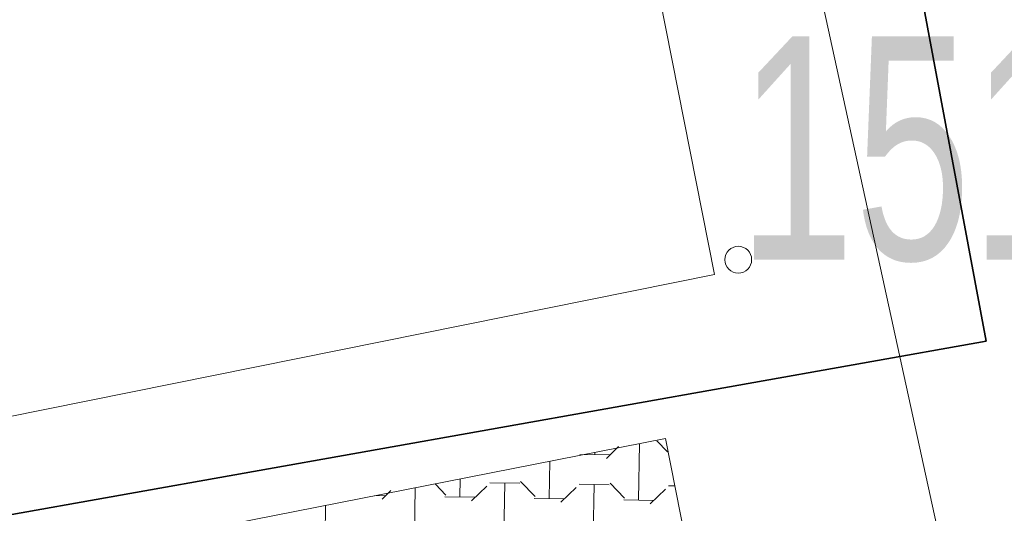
# Model space of a CAD drawing. Header units: millimetres. Extents: x 7509325 to 7510261, y 5702462 to 5703755.
# Tile 12 of 26: x 7509744.86 to 7509748.16, y 5702880.69 to 5702882.35. Entities that reach past the tile are written whole.
import ezdxf
from ezdxf import colors
from ezdxf.entities.mleader import LeaderData, LeaderLine
from ezdxf.math import Vec2, Vec3

# ---------------------------------------------------------------- set-up
doc = ezdxf.new("R2010")
doc.units = ezdxf.units.MM
for name, pattern in [('4_SUEP_A', [0]), ('4_SUES', [0]), ('4_SULO', [0]), ('4_SUTP_A', [0])]:
    doc.linetypes.add(name, pattern=pattern)
doc.layers.add('Obudowa', color=7, linetype='Continuous')
doc.layers.add('SCHEMAT', color=7, linetype='Continuous')
for name, color, linetype, lineweight in [('OTR_T_1', 7, 'Continuous', 18), ('SUE_L_1', 1, '4_SUES', 18), ('SUEP_L_0', 1, '4_SUEP_A', 18), ('SUL_L_1', 7, '4_SULO', 35)]:
    doc.layers.add(name, color=color, linetype=linetype, lineweight=lineweight)
doc.layers.add('SUTP_L_0', color=7, linetype='4_SUTP_A', lineweight=18, true_color=0xff9100)

# ---------------------------------------------------------------- blocks, each defined once
blk = doc.blocks.new('1_OTRN')
at = {"linetype": 'Continuous'}
blk.add_circle((0, 0), 0.045, dxfattribs=at)

msp = doc.modelspace()

# ---------------------------------------------------------------- hatches: boundary and pattern name
at = {"linetype": 'ByBlock', "lineweight": 5, "transparency": 33554687}
h = msp.add_hatch(dxfattribs=at)
h.set_pattern_fill('BUTTERFLY', color=0, scale=0.2, angle=178.99711285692)
h.set_pattern_definition([(178.9971128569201, (0.08067580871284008, -0.1530140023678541), (-0.1526024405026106, -0.1473516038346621), [0.1, -0.2]), (178.9971128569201, (-0.07017635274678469, -0.2003809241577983), (-0.1526024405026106, -0.1473516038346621), [0.1, -0.2]), (268.99711285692, (0.03068346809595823, -0.1521388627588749), (0.147351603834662, -0.1526024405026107), [0.2, -0.1]), (223.99711285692, (-0.01930887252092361, -0.1512637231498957), (0.1473516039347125, -0.1526024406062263), [0.07071067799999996, -0.1414213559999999]), (313.9971128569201, (0.08067580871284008, -0.1530140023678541), (0.1526024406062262, 0.1473516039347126), [0.070710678, -0.141421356])])
h.paths.add_polyline_path([(7509745.564310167, 5702877.186362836), (7509747.683540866, 5702877.60404842), (7509747.086719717, 5702880.632167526), (7509744.960417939, 5702880.250358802)])
h.paths.add_polyline_path([(7509746.632196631, 5702880.35262538), (7509747.096291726, 5702877.997924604), (7509746.167700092, 5702877.814905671), (7509746.122206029, 5702877.805939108), (7509745.958186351, 5702877.773611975), (7509745.933056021, 5702877.901116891), (7509745.519221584, 5702880.000807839), (7509745.494091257, 5702880.128312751), (7509745.658110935, 5702880.160639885), (7509745.704679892, 5702880.169818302)], flags=16)
h.paths.add_polyline_path([(7509746.104802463, 5702877.894240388), (7509746.150296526, 5702877.90320695), (7509746.794436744, 5702878.030162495), (7509746.792177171, 5702878.041626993), (7509746.781399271, 5702878.039502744, -0.4142135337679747), (7509746.774822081, 5702878.043914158), (7509746.774666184, 5702878.044705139, -0.4142135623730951), (7509746.779077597, 5702878.051282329), (7509746.789855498, 5702878.053406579), (7509746.78704548, 5702878.067663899), (7509746.676038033, 5702878.045785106), (7509746.678848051, 5702878.031527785), (7509746.688985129, 5702878.033525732, -0.414213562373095), (7509746.695562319, 5702878.02911432), (7509746.695718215, 5702878.028323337, -0.4142135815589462), (7509746.691306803, 5702878.021746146), (7509746.681169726, 5702878.0197482), (7509746.683047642, 5702878.01022013), (7509746.627170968, 5702877.999207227), (7509746.62516594, 5702878.009380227, -0.2771359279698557), (7509746.621298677, 5702878.013655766), (7509746.621142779, 5702878.014446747, -0.277135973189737), (7509746.623098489, 5702878.019869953), (7509746.620161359, 5702878.034772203), (7509746.147111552, 5702877.941537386), (7509746.107683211, 5702877.933766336), (7509746.068254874, 5702877.925995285), (7509746.075646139, 5702877.88849388)], flags=0)
h.paths.add_polyline_path([(7509746.481146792, 5702877.992562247, -0.4142135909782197), (7509746.487723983, 5702877.988150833), (7509746.487879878, 5702877.987359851, -0.4142135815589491), (7509746.483468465, 5702877.98078266), (7509746.469991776, 5702877.978126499, -0.4142135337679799), (7509746.463414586, 5702877.982537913), (7509746.463258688, 5702877.983328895, -0.4142135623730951), (7509746.467670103, 5702877.989906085)], flags=0)
h.paths.add_polyline_path([(7509746.211990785, 5702877.939513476, -0.414213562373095), (7509746.218567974, 5702877.935102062), (7509746.218723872, 5702877.93431108, -0.414213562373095), (7509746.214312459, 5702877.92773389), (7509746.20083577, 5702877.925077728, -0.414213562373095), (7509746.194258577, 5702877.929489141), (7509746.194102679, 5702877.930280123, -0.414213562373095), (7509746.198514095, 5702877.936857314)], flags=0)
h.paths.add_polyline_path([(7509746.265955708, 5702877.950149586, -0.4142135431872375), (7509746.272532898, 5702877.945738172), (7509746.272688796, 5702877.94494719, -0.414213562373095), (7509746.268277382, 5702877.93837), (7509746.254800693, 5702877.935713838, -0.4142135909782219), (7509746.248223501, 5702877.94012525), (7509746.248067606, 5702877.940916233, -0.4142135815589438), (7509746.252479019, 5702877.947493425)], flags=0)
h.paths.add_polyline_path([(7509746.326295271, 5702877.962042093, -0.4142135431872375), (7509746.332872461, 5702877.957630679), (7509746.333028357, 5702877.956839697, -0.414213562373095), (7509746.328616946, 5702877.950262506), (7509746.315140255, 5702877.947606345, -0.4142135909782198), (7509746.308563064, 5702877.952017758), (7509746.308407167, 5702877.952808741, -0.4142135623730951), (7509746.312818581, 5702877.959385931)], flags=0)
h.paths.add_polyline_path([(7509746.375111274, 5702877.971663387, -0.414213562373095), (7509746.381688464, 5702877.967251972), (7509746.381844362, 5702877.96646099, -0.4142135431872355), (7509746.377432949, 5702877.959883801), (7509746.363956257, 5702877.957227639), (7509746.363956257, 5702877.95722764, -0.4142135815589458), (7509746.357379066, 5702877.96163905), (7509746.357223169, 5702877.962430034, -0.4142135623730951), (7509746.361634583, 5702877.969007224)], flags=0)
h.paths.add_polyline_path([(7509746.535111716, 5702878.003198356, -0.414213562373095), (7509746.541688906, 5702877.998786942), (7509746.541844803, 5702877.997995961, -0.4142135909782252), (7509746.537433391, 5702877.991418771), (7509746.5239567, 5702877.98876261, -0.4142135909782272), (7509746.517379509, 5702877.99317402), (7509746.517223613, 5702877.993965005, -0.4142135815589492), (7509746.521635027, 5702878.000542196)], flags=0)
h.paths.add_polyline_path([(7509746.099326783, 5702877.917308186, -0.414213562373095), (7509746.105903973, 5702877.912896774), (7509746.10605987, 5702877.91210579, -0.4142135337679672), (7509746.101648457, 5702877.9055286), (7509746.088171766, 5702877.902872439, -0.4142135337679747), (7509746.081594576, 5702877.907283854), (7509746.081438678, 5702877.908074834, -0.4142135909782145), (7509746.085850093, 5702877.914652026)], flags=0)
h.paths.add_polyline_path([(7509746.431192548, 5702877.982716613, -0.414213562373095), (7509746.437769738, 5702877.978305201), (7509746.437925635, 5702877.977514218, -0.414213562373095), (7509746.433514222, 5702877.970937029), (7509746.42003753, 5702877.968280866, -0.4142135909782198), (7509746.413460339, 5702877.972692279), (7509746.413304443, 5702877.973483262, -0.4142135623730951), (7509746.417715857, 5702877.980060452)], flags=0)
h.paths.add_polyline_path([(7509746.16186419, 5702877.929633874, -0.414213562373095), (7509746.168441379, 5702877.92522246), (7509746.168597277, 5702877.924431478, -0.4142135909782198), (7509746.164185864, 5702877.917854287), (7509746.150709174, 5702877.915198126, -0.4142135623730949), (7509746.144131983, 5702877.919609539), (7509746.143976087, 5702877.920400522, -0.4142135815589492), (7509746.1483875, 5702877.926977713)], flags=0)
h.paths.add_polyline_path([(7509746.585065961, 5702878.013043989, -0.414213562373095), (7509746.591643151, 5702878.008632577), (7509746.591799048, 5702878.007841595, -0.414213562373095), (7509746.587387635, 5702878.001264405), (7509746.573910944, 5702877.998608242), (7509746.573910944, 5702877.998608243, -0.4142135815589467), (7509746.567333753, 5702878.003019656), (7509746.567177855, 5702878.003810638, -0.4142135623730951), (7509746.57158927, 5702878.010387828)], flags=0)
h.paths.add_polyline_path([(7509746.742950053, 5702878.044161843, -0.414213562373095), (7509746.749527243, 5702878.039750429), (7509746.74968314, 5702878.038959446, -0.4142135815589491), (7509746.745271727, 5702878.032382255), (7509746.731795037, 5702878.029726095), (7509746.731795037, 5702878.029726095, -0.4142135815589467), (7509746.725217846, 5702878.034137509), (7509746.725061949, 5702878.03492849, -0.4142135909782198), (7509746.729473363, 5702878.041505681)], flags=0)
h.paths.add_polyline_path([(7509746.019907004, 5702877.925878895), (7509746.021357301, 5702877.918520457), (7509746.021259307, 5702877.918496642), (7509746.028458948, 5702877.879193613), (7509746.075646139, 5702877.888493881), (7509746.068254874, 5702877.925995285), (7509746.052761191, 5702878.004606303), (7509746.131617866, 5702878.020148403), (7509746.147111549, 5702877.941537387), (7509746.620161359, 5702878.034772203), (7509746.583194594, 5702878.222332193), (7509746.486311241, 5702878.203237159), (7509746.505648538, 5702878.105124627), (7509746.21131094, 5702878.04711274), (7509746.033621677, 5702878.011829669), (7509746.033626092, 5702878.011807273), (7509746.004153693, 5702878.005978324), (7509746.019523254, 5702877.925805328)], flags=0)
h.paths.add_polyline_path([(7509745.722083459, 5702880.081517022), (7509745.675514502, 5702880.072338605), (7509745.646358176, 5702880.066592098), (7509745.599141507, 5702880.057286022), (7509745.608973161, 5702880.010852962), (7509745.608388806, 5702880.010736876), (7509745.685536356, 5702879.622390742), (7509745.715045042, 5702879.628206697), (7509745.742186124, 5702879.633556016), (7509745.892783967, 5702879.663237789), (7509745.892782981, 5702879.663242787), (7509746.5520112, 5702879.793172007), (7509746.552012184, 5702879.793167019), (7509746.469692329, 5702880.210837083), (7509746.469391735, 5702880.211188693, -0.0715355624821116), (7509746.469309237, 5702880.212780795), (7509746.466270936, 5702880.228196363), (7509746.466271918, 5702880.228191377)], flags=0)
h.paths.add_polyline_path([(7509745.683612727, 5702880.055495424, -0.4142135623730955), (7509745.679201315, 5702880.048918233), (7509745.665724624, 5702880.046262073, -0.414213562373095), (7509745.659147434, 5702880.050673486), (7509745.658991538, 5702880.051464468, -0.4142135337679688), (7509745.663402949, 5702880.058041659), (7509745.67687964, 5702880.06069782, -0.414213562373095), (7509745.683456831, 5702880.056286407)], flags=0)
h.paths.add_polyline_path([(7509746.065432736, 5702880.130749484, -0.4142135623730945), (7509746.061021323, 5702880.124172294), (7509746.047544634, 5702880.121516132), (7509746.047544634, 5702880.121516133, -0.4142135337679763), (7509746.040967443, 5702880.125927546), (7509746.040811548, 5702880.126718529, -0.4142135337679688), (7509746.045222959, 5702880.13329572), (7509746.058699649, 5702880.13595188, -0.4142135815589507), (7509746.065276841, 5702880.131540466)], flags=0)
h.paths.add_polyline_path([(7509746.009519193, 5702880.119729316, -0.4142135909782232), (7509746.005107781, 5702880.113152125), (7509745.991631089, 5702880.110495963), (7509745.991631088, 5702880.110495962, -0.4142135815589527), (7509745.985053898, 5702880.114907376), (7509745.984898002, 5702880.115698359, -0.414213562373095), (7509745.989309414, 5702880.122275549), (7509746.002786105, 5702880.124931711), (7509746.002786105, 5702880.124931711, -0.4142135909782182), (7509746.009363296, 5702880.120520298)], flags=0)
h.paths.add_polyline_path([(7509745.959397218, 5702880.109850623, -0.4142135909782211), (7509745.954985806, 5702880.103273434), (7509745.941509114, 5702880.100617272, -0.414213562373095), (7509745.934931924, 5702880.105028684), (7509745.934776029, 5702880.105819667, -0.4142135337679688), (7509745.93918744, 5702880.112396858), (7509745.952664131, 5702880.115053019, -0.414213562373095), (7509745.959241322, 5702880.110641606)], flags=0)
h.paths.add_polyline_path([(7509745.910581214, 5702880.10022933, -0.4142135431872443), (7509745.906169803, 5702880.09365214), (7509745.892693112, 5702880.090995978), (7509745.892693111, 5702880.090995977, -0.4142135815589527), (7509745.886115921, 5702880.095407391), (7509745.885960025, 5702880.096198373, -0.414213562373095), (7509745.890371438, 5702880.102775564), (7509745.903848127, 5702880.105431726), (7509745.903848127, 5702880.105431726, -0.4142135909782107), (7509745.910425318, 5702880.101020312)], flags=0)
h.paths.add_polyline_path([(7509745.850241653, 5702880.088336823, -0.4142135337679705), (7509745.845830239, 5702880.081759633), (7509745.83235355, 5702880.079103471, -0.414213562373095), (7509745.825776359, 5702880.083514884), (7509745.825620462, 5702880.084305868, -0.4142135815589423), (7509745.830031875, 5702880.090883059), (7509745.843508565, 5702880.09353922), (7509745.843508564, 5702880.093539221, -0.4142135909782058), (7509745.850085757, 5702880.089127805)], flags=0)
h.paths.add_polyline_path([(7509745.796276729, 5702880.077700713, -0.4142135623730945), (7509745.791865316, 5702880.071123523), (7509745.778388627, 5702880.068467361), (7509745.778388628, 5702880.068467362, -0.4142135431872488), (7509745.771811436, 5702880.072878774), (7509745.771655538, 5702880.073669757, -0.4142135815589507), (7509745.776066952, 5702880.080246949), (7509745.789543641, 5702880.082903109, -0.4142135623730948), (7509745.796120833, 5702880.078491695)], flags=0)
h.paths.add_polyline_path([(7509746.376840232, 5702880.192125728, -0.4142135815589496), (7509746.37242882, 5702880.185548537), (7509746.358952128, 5702880.182892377, -0.4142135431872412), (7509746.352374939, 5702880.18730379), (7509746.352219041, 5702880.188094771, -0.414213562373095), (7509746.356630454, 5702880.194671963), (7509746.370107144, 5702880.197328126, -0.414213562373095), (7509746.376684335, 5702880.192916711)], flags=0)
h.paths.add_polyline_path([(7509746.280279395, 5702880.173094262, -0.4142135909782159), (7509746.275867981, 5702880.166517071), (7509746.262391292, 5702880.16386091), (7509746.262391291, 5702880.16386091, -0.4142135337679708), (7509746.255814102, 5702880.168272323), (7509746.255658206, 5702880.169063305, -0.414213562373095), (7509746.260069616, 5702880.175640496), (7509746.273546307, 5702880.178296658, -0.414213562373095), (7509746.280123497, 5702880.173885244)], flags=0)
h.paths.add_polyline_path([(7509746.228553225, 5702880.162899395, -0.4142135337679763), (7509746.224141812, 5702880.156322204), (7509746.210665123, 5702880.153666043, -0.4142135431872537), (7509746.204087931, 5702880.158077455), (7509746.203932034, 5702880.158868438, -0.4142135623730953), (7509746.208343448, 5702880.16544563), (7509746.221820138, 5702880.16810179, -0.414213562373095), (7509746.228397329, 5702880.163690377)], flags=0)
h.paths.add_polyline_path([(7509746.179737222, 5702880.1532781, -0.4142135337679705), (7509746.175325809, 5702880.14670091), (7509746.161849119, 5702880.144044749), (7509746.161849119, 5702880.144044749, -0.4142135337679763), (7509746.155271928, 5702880.148456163), (7509746.155116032, 5702880.149247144, -0.414213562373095), (7509746.159527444, 5702880.155824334), (7509746.173004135, 5702880.158480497), (7509746.173004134, 5702880.158480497, -0.4142135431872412), (7509746.179581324, 5702880.154069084)], flags=0)
h.paths.add_polyline_path([(7509746.11939766, 5702880.141385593, -0.4142135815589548), (7509746.114986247, 5702880.134808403), (7509746.101509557, 5702880.132152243, -0.4142135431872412), (7509746.094932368, 5702880.136563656), (7509746.09477647, 5702880.137354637, -0.4142135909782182), (7509746.099187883, 5702880.143931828), (7509746.112664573, 5702880.146587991), (7509746.112664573, 5702880.14658799, -0.4142135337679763), (7509746.119241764, 5702880.142176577)], flags=0)
h.paths.add_polyline_path([(7509746.326980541, 5702880.182298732, -0.4142135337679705), (7509746.322569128, 5702880.175721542), (7509746.309092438, 5702880.173065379, -0.4142135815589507), (7509746.302515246, 5702880.177476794), (7509746.302359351, 5702880.178267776, -0.414213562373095), (7509746.306770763, 5702880.184844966), (7509746.320247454, 5702880.187501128), (7509746.320247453, 5702880.187501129, -0.4142135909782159), (7509746.326824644, 5702880.183089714)], flags=0)
h.paths.add_polyline_path([(7509745.735532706, 5702880.06572849, -0.4142135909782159), (7509745.731121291, 5702880.059151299), (7509745.717644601, 5702880.056495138, -0.4142135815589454), (7509745.711067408, 5702880.060906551), (7509745.710911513, 5702880.061697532, -0.4142135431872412), (7509745.715322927, 5702880.068274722), (7509745.728799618, 5702880.070930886), (7509745.728799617, 5702880.070930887, -0.4142135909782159), (7509745.735376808, 5702880.066519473)], flags=0)
h.paths.add_polyline_path([(7509746.792177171, 5702878.041626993), (7509746.794436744, 5702878.030162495), (7509746.944024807, 5702878.059645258), (7509746.936633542, 5702878.097146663), (7509746.78704548, 5702878.067663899), (7509746.789855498, 5702878.053406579), (7509746.792554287, 5702878.053938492, -0.414213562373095), (7509746.799131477, 5702878.049527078), (7509746.799287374, 5702878.048736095, -0.414213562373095), (7509746.794875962, 5702878.042158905)], flags=0)
h.paths.add_polyline_path([(7509746.909726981, 5702878.077032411, -0.414213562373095), (7509746.91630417, 5702878.072620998), (7509746.916460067, 5702878.071830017, -0.4142135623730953), (7509746.912048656, 5702878.065252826), (7509746.898571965, 5702878.062596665, -0.3328165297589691), (7509746.892522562, 5702878.065503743, -0.0715353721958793), (7509746.891994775, 5702878.067008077), (7509746.892139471, 5702878.06744745), (7509746.891756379, 5702878.069391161, -0.3328163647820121), (7509746.896250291, 5702878.074376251)], flags=0)
h.paths.add_polyline_path([(7509746.842158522, 5702878.063715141, -0.4142135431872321), (7509746.848735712, 5702878.059303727), (7509746.848891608, 5702878.058512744, -0.4142135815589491), (7509746.844480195, 5702878.051935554), (7509746.831003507, 5702878.049279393, -0.414213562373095), (7509746.824426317, 5702878.053690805), (7509746.82427042, 5702878.054481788, -0.4142135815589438), (7509746.828681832, 5702878.061058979)], flags=0)
h.paths.add_polyline_path([(7509746.936633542, 5702878.097146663), (7509746.944024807, 5702878.059645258), (7509746.990586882, 5702878.068822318), (7509746.84755074, 5702878.794551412), (7509746.830832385, 5702878.79125634), (7509746.921708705, 5702878.330172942), (7509746.889463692, 5702878.323817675), (7509746.918738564, 5702878.175284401), (7509746.924479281, 5702878.176415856), (7509746.939972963, 5702878.09780484)], flags=0)
h.paths.add_polyline_path([(7509746.647039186, 5702879.811896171), (7509746.561298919, 5702880.246920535), (7509746.514736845, 5702880.237743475), (7509746.52212811, 5702880.20024207), (7509746.519726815, 5702880.199768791), (7509746.598075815, 5702879.802245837)], flags=0)
h.paths.add_polyline_path([(7509746.830832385, 5702878.79125634), (7509746.84755074, 5702878.794551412), (7509746.647039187, 5702879.81189617), (7509746.638119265, 5702879.810138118), (7509746.638118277, 5702879.810143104), (7509746.831450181, 5702878.831847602), (7509746.790909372, 5702878.823857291), (7509746.798587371, 5702878.784901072)], flags=0)
h.paths.add_polyline_path([(7509746.664702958, 5702878.758513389), (7509746.755579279, 5702878.297429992), (7509746.84340006, 5702878.314738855), (7509746.75252374, 5702878.775822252)], flags=0)
h.paths.add_polyline_path([(7509746.651400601, 5702878.755891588), (7509746.664702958, 5702878.758513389), (7509746.75252374, 5702878.775822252), (7509746.74484574, 5702878.81477847), (7509746.643722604, 5702878.794847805), (7509746.643723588, 5702878.794842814)], flags=0)
h.paths.add_polyline_path([(7509746.014234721, 5702878.110194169), (7509745.907879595, 5702878.649813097), (7509745.907878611, 5702878.649818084), (7509745.846585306, 5702878.960804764), (7509745.846584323, 5702878.960809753), (7509745.783691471, 5702879.279912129), (7509745.715044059, 5702879.628211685), (7509745.715045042, 5702879.628206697), (7509745.685536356, 5702879.622390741), (7509746.004153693, 5702878.005978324), (7509746.033626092, 5702878.011807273)], flags=0)
h.paths.add_polyline_path([(7509746.52212811, 5702880.20024207), (7509746.514736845, 5702880.237743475), (7509746.512335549, 5702880.237270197), (7509746.519726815, 5702880.199768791)], flags=0)
h.paths.add_polyline_path([(7509746.466270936, 5702880.228196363), (7509746.469309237, 5702880.212780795, -0.3328163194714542), (7509746.473803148, 5702880.217765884), (7509746.487279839, 5702880.220422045, -0.414213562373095), (7509746.493857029, 5702880.216010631), (7509746.494012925, 5702880.215219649, -0.4142135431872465), (7509746.489601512, 5702880.208642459), (7509746.476124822, 5702880.205986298), (7509746.476124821, 5702880.205986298, -0.332816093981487), (7509746.470075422, 5702880.208893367), (7509746.473663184, 5702880.190689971), (7509746.519726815, 5702880.199768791), (7509746.512335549, 5702880.237270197), (7509746.466271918, 5702880.228191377)], flags=0)
h.paths.add_polyline_path([(7509746.872674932, 5702878.16620558), (7509746.845622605, 5702878.160873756), (7509746.867086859, 5702878.146525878, -0.0919655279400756), (7509746.874961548, 5702878.154603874)], flags=0)
h.paths.add_polyline_path([(7509746.923723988, 5702878.129339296, 0.2496075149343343), (7509746.910064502, 5702878.154996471), (7509746.905151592, 5702878.147696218, -0.2496075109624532), (7509746.914924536, 5702878.129339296, -0.1483846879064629), (7509746.911193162, 5702878.117042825), (7509746.918508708, 5702878.112152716, 0.1483846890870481)], flags=0)
h.paths.add_polyline_path([(7509746.910064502, 5702878.154996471, -0.2496075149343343), (7509746.923723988, 5702878.129339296, -0.1483846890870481), (7509746.918508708, 5702878.112152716), (7509746.933104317, 5702878.102396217), (7509746.919866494, 5702878.169561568)], flags=0)
h.paths.add_polyline_path([(7509746.130862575, 5702877.973071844, 0.2496075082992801), (7509746.117203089, 5702877.998729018), (7509746.112290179, 5702877.991428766, -0.2496075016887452), (7509746.122063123, 5702877.973071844, -0.1483846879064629), (7509746.118331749, 5702877.960775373), (7509746.125647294, 5702877.955885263, 0.148384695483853)], flags=0)
h.paths.add_polyline_path([(7509746.114248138, 5702877.973071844, 0.2496074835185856), (7509746.107926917, 5702877.984945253), (7509746.099936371, 5702877.973071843), (7509746.111834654, 5702877.965118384, 0.1483846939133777)], flags=0)
h.paths.add_polyline_path([(7509746.907109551, 5702878.129339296, 0.2496075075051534), (7509746.90078833, 5702878.141212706), (7509746.892797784, 5702878.129339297), (7509746.904696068, 5702878.121385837, 0.1483846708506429)], flags=0)
h.paths.add_polyline_path([(7509746.886817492, 5702878.15968178), (7509746.885050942, 5702878.168644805), (7509746.872674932, 5702878.16620558), (7509746.874961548, 5702878.154603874, -0.1054199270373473)], flags=0)
h.paths.add_polyline_path([(7509746.874961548, 5702878.154603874), (7509746.876906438, 5702878.144735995, -0.1528252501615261), (7509746.888519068, 5702878.151048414), (7509746.886817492, 5702878.15968178, 0.1054199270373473)], flags=0)
h.paths.add_polyline_path([(7509746.876906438, 5702878.144735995), (7509746.874961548, 5702878.154603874, 0.0919655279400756), (7509746.867086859, 5702878.146525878), (7509746.874402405, 5702878.14163577, -0.0451182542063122)], flags=0)
h.paths.add_polyline_path([(7509746.877990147, 5702878.139237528), (7509746.879114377, 5702878.133533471, -0.0730836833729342), (7509746.8808995, 5702878.137292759)], flags=0)
h.paths.add_polyline_path([(7509746.879114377, 5702878.133533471), (7509746.881729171, 5702878.120266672, 0.0730836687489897), (7509746.884807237, 5702878.117465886), (7509746.892797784, 5702878.129339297), (7509746.8808995, 5702878.137292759, 0.0730836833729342)], flags=0)
h.paths.add_polyline_path([(7509746.881729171, 5702878.120266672), (7509746.8828534, 5702878.114562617), (7509746.884807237, 5702878.117465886, -0.0730836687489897)], flags=0)
h.paths.add_polyline_path([(7509746.88393711, 5702878.109064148), (7509746.885882, 5702878.099196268, 0.1054199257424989), (7509746.898778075, 5702878.098996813), (7509746.897076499, 5702878.107630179, -0.1528252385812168)], flags=0)
h.paths.add_polyline_path([(7509746.885882, 5702878.099196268), (7509746.88393711, 5702878.109064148, -0.0451182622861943), (7509746.880443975, 5702878.110982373), (7509746.875531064, 5702878.103682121, 0.0919655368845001)], flags=0)
h.paths.add_polyline_path([(7509746.874402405, 5702878.14163577), (7509746.867086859, 5702878.146525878, 0.4133000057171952), (7509746.875531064, 5702878.103682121), (7509746.880443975, 5702878.110982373, -0.4133000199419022)], flags=0)
h.paths.add_polyline_path([(7509746.8808995, 5702878.137292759), (7509746.892797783, 5702878.129339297), (7509746.890030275, 5702878.143380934, 0.1993178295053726)], flags=0)
h.paths.add_polyline_path([(7509746.904696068, 5702878.121385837), (7509746.892797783, 5702878.129339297), (7509746.895565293, 5702878.115297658, 0.1993178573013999)], flags=0)
h.paths.add_polyline_path([(7509746.918508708, 5702878.112152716), (7509746.911193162, 5702878.117042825, -0.199317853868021), (7509746.897076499, 5702878.107630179), (7509746.898778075, 5702878.098996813, 0.1993178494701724)], flags=0)
h.paths.add_polyline_path([(7509746.910064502, 5702878.154996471, 0.1993178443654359), (7509746.886817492, 5702878.15968178), (7509746.888519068, 5702878.151048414, -0.1993178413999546), (7509746.905151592, 5702878.147696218)], flags=0)
h.paths.add_polyline_path([(7509746.117203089, 5702877.998729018, 0.1993178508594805), (7509746.093956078, 5702878.003414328), (7509746.095657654, 5702877.994780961, -0.1993178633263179), (7509746.112290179, 5702877.991428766)], flags=0)
h.paths.add_polyline_path([(7509746.093956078, 5702878.003414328, 0.1993178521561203), (7509746.074225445, 5702877.990258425), (7509746.081540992, 5702877.985368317, -0.1993178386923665), (7509746.095657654, 5702877.994780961)], flags=0)
h.paths.add_polyline_path([(7509746.074225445, 5702877.990258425, 0.4133000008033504), (7509746.082669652, 5702877.947414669), (7509746.087582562, 5702877.954714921, -0.4133000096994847), (7509746.081540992, 5702877.985368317)], flags=0)
h.paths.add_polyline_path([(7509746.082669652, 5702877.947414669, 0.1993178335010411), (7509746.105916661, 5702877.94272936), (7509746.104215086, 5702877.951362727, -0.1993178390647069), (7509746.087582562, 5702877.954714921)], flags=0)
h.paths.add_polyline_path([(7509746.105916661, 5702877.94272936, 0.1993178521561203), (7509746.125647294, 5702877.955885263), (7509746.118331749, 5702877.960775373, -0.199317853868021), (7509746.104215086, 5702877.951362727)], flags=0)
h.paths.add_polyline_path([(7509746.099936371, 5702877.973071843), (7509746.107926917, 5702877.984945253, 0.1993178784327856), (7509746.097168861, 5702877.987113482)], flags=0)
h.paths.add_polyline_path([(7509746.099936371, 5702877.973071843), (7509746.091945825, 5702877.961198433, 0.1993178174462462), (7509746.102703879, 5702877.959030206)], flags=0)
h.paths.add_polyline_path([(7509746.091945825, 5702877.961198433), (7509746.099936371, 5702877.973071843), (7509746.088038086, 5702877.981025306, 0.4133000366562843)], flags=0)
h.paths.add_polyline_path([(7509746.088038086, 5702877.981025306), (7509746.099936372, 5702877.973071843), (7509746.097168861, 5702877.987113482, 0.1993178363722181)], flags=0)
h.paths.add_polyline_path([(7509746.111834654, 5702877.965118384), (7509746.099936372, 5702877.973071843), (7509746.102703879, 5702877.959030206, 0.1993178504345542)], flags=0)
h.paths.add_polyline_path([(7509746.892797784, 5702878.129339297), (7509746.90078833, 5702878.141212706, 0.199317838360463), (7509746.890030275, 5702878.143380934)], flags=0)
h.paths.add_polyline_path([(7509746.892797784, 5702878.129339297), (7509746.884807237, 5702878.117465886, 0.1993178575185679), (7509746.895565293, 5702878.115297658)], flags=0)
h.paths.add_polyline_path([(7509746.391118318, 5702878.751491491), (7509746.500876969, 5702878.19460394), (7509746.741750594, 5702878.242078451), (7509746.631991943, 5702878.798966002)], flags=8)
h.paths.add_polyline_path([(7509745.913455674, 5702878.088155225), (7509745.931085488, 5702877.998706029), (7509745.975353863, 5702878.007431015), (7509745.95772405, 5702878.096880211)], flags=8)
h.paths.add_polyline_path([(7509745.876574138, 5702878.291889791), (7509745.893148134, 5702878.20779754), (7509745.937416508, 5702878.216522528), (7509745.920842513, 5702878.300614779)], flags=8)
h.paths.add_polyline_path([(7509745.916694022, 5702878.08833168), (7509745.933268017, 5702878.004239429), (7509745.977536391, 5702878.012964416), (7509745.960962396, 5702878.097056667)], flags=8)
h.paths.add_polyline_path([(7509746.154236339, 5702879.527144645), (7509746.284279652, 5702878.867337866), (7509746.438806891, 5702878.897794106), (7509746.308763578, 5702879.557600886)], flags=8)
h.paths.add_polyline_path([(7509746.152295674, 5702878.606141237), (7509746.243833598, 5702878.141701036), (7509746.450296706, 5702878.182393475), (7509746.358758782, 5702878.646833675)], flags=8)
h.paths.add_polyline_path([(7509747.086719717, 5702880.632167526), (7509747.026072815, 5702880.939874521), (7509744.906842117, 5702880.522188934), (7509744.960417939, 5702880.250358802)])

# ---------------------------------------------------------------- linework, layer by layer
at = {"layer": 'Obudowa', "color": 0, "lineweight": 5}
msp.add_lwpolyline([(7509747.026072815, 5702880.939874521), (7509747.683540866, 5702877.60404842), (7509745.564310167, 5702877.186362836), (7509744.906842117, 5702880.522188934)], close=True, dxfattribs=at)
at = {"layer": 'SUE_L_1', "linetype": '4_SUES'}
for p, q in [((7509746.370000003, 5702885.649999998), (7509747.189999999, 5702881.490000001)), ((7509747.189999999, 5702881.490000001), (7509744.809999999, 5702881.009999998))]:
    msp.add_line(p, q, dxfattribs=at)
at = {"layer": 'SUEP_L_0', "linetype": '4_SUEP_A'}
for p, q in [((7509747.419435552, 5702884.916401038), (7509748.102818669, 5702881.26569651)), ((7509748.102818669, 5702881.26569651), (7509732.416393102, 5702878.478589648))]:
    msp.add_line(p, q, dxfattribs=at)
at = {"layer": 'SUL_L_1', "linetype": '4_SULO'}
for p, q in [((7509748.102818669, 5702881.26569651), (7509747.419435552, 5702884.916401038)), ((7509732.416393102, 5702878.478589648), (7509748.102818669, 5702881.26569651))]:
    msp.add_line(p, q, dxfattribs=at)
at = {"layer": 'SUTP_L_0', "linetype": '4_SUTP_A'}
msp.add_line((7509753.675756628, 5702854.40605742), (7509747.030487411, 5702884.79054516), dxfattribs=at)

# ---------------------------------------------------------------- block references
at = {"layer": 'OTR_T_1'}
msp.add_blockref('1_OTRN', (7509747.270133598, 5702881.53979961), dxfattribs=at)

# ---------------------------------------------------------------- texts
at = {"layer": 'OTR_T_1', "lineweight": 9, "width": 0.7}
msp.add_text('151,6', height=0.75, dxfattribs=at).set_placement((7509747.270133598, 5702881.53979961))

# ---------------------------------------------------------------- next in the draw order: leaders
at = {"layer": 'SCHEMAT', "color": 0}
ml = msp.add_multileader_mtext('Standard', dxfattribs=at)
ml.set_content('\\C0;\\fArial|b0|i0|c186;Proj.\\fArial|b0|i0|c238; ZK-SN\\Pwg. odrębnego opracowania', color=5)
ml.set_leader_properties()
ml.build(insert=Vec2(0, 0))
ml.multileader.update_dxf_attribs({"has_text_frame": 1, "text_right_attachment_type": 6, "dogleg_length": 0.1728, "arrow_head_size": 0.48})
ctx = ml.context
ctx.base_point, ctx.char_height, ctx.arrow_head_size, ctx.landing_gap_size, ctx.plane_origin, ctx.plane_x_axis, ctx.plane_y_axis = Vec3(7509721.019062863, 5702882.55945523), 0.96, 0.48, 0.2, Vec3(7509655.677637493, 5702858.636391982), Vec3(0.999593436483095, 0.02851248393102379), Vec3(-0.02851248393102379, 0.999593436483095)
ctx.right_attachment, ctx.text_align_type = 6, 2
notes = []
notes.append((ctx, [(0, (1, 1, 0), (7509738.668488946, 5702882.441996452), (-0.999593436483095, -0.02851248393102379), 0.265781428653, [(0, [(7509745.929456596, 5702879.600000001)], 0, [])])]))
ctx.mtext.insert, ctx.mtext.text_direction, ctx.mtext.rotation, ctx.mtext.alignment = Vec3(7509738.16750491, 5702883.669491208), Vec3(0.999593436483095, 0.02851248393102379), 0.0285163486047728, 3
ctx.mtext.has_bg_fill, ctx.mtext.bg_color, ctx.mtext.bg_scale_factor, ctx.mtext.bg_transparency, ctx.mtext.use_window_bg_color = 1, -1027028792, 1.3, 0, 1
for ctx, leaders in notes:
    for number, flags, end, landing, length, lines in leaders:
        leader = LeaderData()
        leader.index, (leader.has_last_leader_line, leader.has_dogleg_vector, leader.attachment_direction) = number, flags
        leader.last_leader_point, leader.dogleg_vector, leader.dogleg_length = Vec3(end), Vec3(landing), length
        for number, points, colour, breaks in lines:
            line = LeaderLine()
            line.index, line.vertices, line.color, line.breaks = number, Vec3.list(points), colors.encode_raw_color(colour), breaks
            leader.lines.append(line)
        ctx.leaders.append(leader)

doc.saveas('drawing.dxf')
